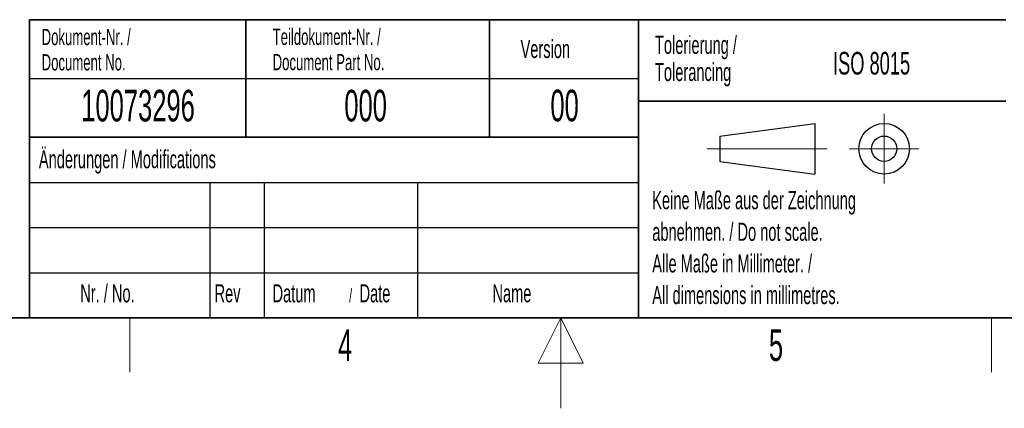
# Model space of a CAD drawing. Header units: millimetres. Extents: x 5 to 418, y 2 to 292.
# Tile 17 of 41: x 157 to 266, y 2 to 45. Entities that reach past the tile are written whole.
import ezdxf

# ---------------------------------------------------------------- set-up
doc = ezdxf.new("R2010")
doc.units = ezdxf.units.MM
doc.layers.add('SLD-0', color=7, linetype='Continuous')
doc.styles.add('SLDTEXTSTYLE0', font='TXT', dxfattribs={"width": 0.605})

msp = doc.modelspace()

# ---------------------------------------------------------------- linework, layer by layer
at = {"layer": 'SLD-0', "lineweight": 35}
for p, q in [((158.1167, 45), (225.6167, 45)), ((158.1167, 45), (158.1167, 32)), ((182.1167, 45), (182.1167, 32)), ((209.1167, 45), (209.1167, 32)), ((225.6167, 45), (225.6167, 32)), ((225.6167, 45), (266.3305, 45)), ((225.6167, 45), (225.6167, 36)), ((225.6167, 36), (266.3305, 36)), ((225.6167, 36), (225.6167, 12)), ((158.1167, 32), (158.1167, 12)), ((158.1167, 32), (225.6167, 32)), ((26, 12), (408, 12)), ((225.6167, 12), (266.3305, 12))]:
    msp.add_line(p, q, dxfattribs=at)
at = {"layer": 'SLD-0'}
for p, q in [((158.1167, 38.5), (225.6167, 38.5)), ((158.1167, 27), (225.6167, 27)), ((178.1167, 27), (178.1167, 12)), ((184.1167, 27), (184.1167, 12)), ((201.1167, 27), (201.1167, 12)), ((158.1167, 22), (225.6167, 22)), ((158.1167, 17), (225.6167, 17))]:
    msp.add_line(p, q, dxfattribs=at)
at = {"layer": 'SLD-0', "lineweight": 18}
for p, q in [((252.8396, 34.5746), (252.8396, 26.8746)), ((233.2396, 30.7246), (246.5396, 30.7246)), ((248.9896, 30.7246), (256.6896, 30.7246)), ((169.25, 6), (169.25, 12)), ((264.75, 6), (264.75, 12))]:
    msp.add_line(p, q, dxfattribs=at)
at = {"layer": 'SLD-0', "lineweight": 25}
for p, q in [((234.6396, 32.1246), (245.1396, 33.5246)), ((245.1396, 33.5246), (245.1396, 27.9246)), ((158.1167, 32), (225.6167, 32)), ((234.6396, 32.1246), (234.6396, 29.3246)), ((234.6396, 29.3246), (245.1396, 27.9246))]:
    msp.add_line(p, q, dxfattribs=at)
at = {"layer": 'SLD-0', "color": 7, "linetype": 'Continuous', "lineweight": 35}
for p in [(225.6167, 32), (158.1167, 12)]:
    msp.add_line(p, (225.6167, 12), dxfattribs=at)
at = {"layer": 'SLD-0', "color": 7, "linetype": 'Continuous', "lineweight": 18}
for p, q in [((217, 12), (214.5, 7)), ((217, 2), (217, 12)), ((219.5, 7), (217, 12)), ((214.5, 7), (219.5, 7))]:
    msp.add_line(p, q, dxfattribs=at)
at = {"layer": 'SLD-0', "lineweight": 25}
for radius in [2.8, 1.4]:
    msp.add_circle((252.8396, 30.7246), radius, dxfattribs=at)

# ---------------------------------------------------------------- texts
at = {"layer": 'SLD-0', "style": 'SLDTEXTSTYLE0'}
for s, insert, char_height, attachment_point in [('Dokument-Nr. /', (159.4707, 43.9891), 1.8, 1), ('Teildokument-Nr. /', (185.0721, 44.0073), 1.8, 1), ('Version', (212.5452, 42.7601), 2, 1), ('Tolerierung /', (227.4391, 43.2172), 2, 1), ('ISO 8015', (247.1716, 41.4342), 2.5, 1), ('Document No.', (159.4707, 41.1891), 1.8, 1), ('Document Part No.', (185.0721, 41.2073), 1.8, 1), ('Tolerancing', (227.4391, 40.2172), 2, 1), ('10073296', (170.1557, 37.243), 3.5, 2), ('000', (195.3767, 37.243), 3.5, 2), ('00', (217.424, 37.2527), 3.5, 2), ('Änderungen / Modifications', (159.1698, 30.5619), 2, 1), ('Keine Maße aus der Zeichnung', (227.1404, 26.0307), 2, 1), ('abnehmen. / Do not scale.', (227.1404, 22.5307), 2, 1), ('Alle Maße in Millimeter. /', (227.1404, 19.0307), 2, 1), ('Nr. / No.', (163.7532, 15.7244), 2, 1), ('Rev', (178.6351, 15.7244), 2, 1), ('Datum', (185.0629, 15.7244), 2, 1), ('/', (193.5459, 15.2243), 1.5, 1), ('Date', (194.7022, 15.7244), 2, 1), ('Name', (209.4275, 15.729), 2, 1), ('All dimensions in millimetres.', (227.1404, 15.5307), 2, 1), ('4', (193.1027, 10.743), 3.5, 2), ('5', (240.8527, 10.743), 3.5, 2)]:
    msp.add_mtext(s, dxfattribs=dict(at, insert=insert, char_height=char_height, attachment_point=attachment_point))

doc.saveas('drawing.dxf')
